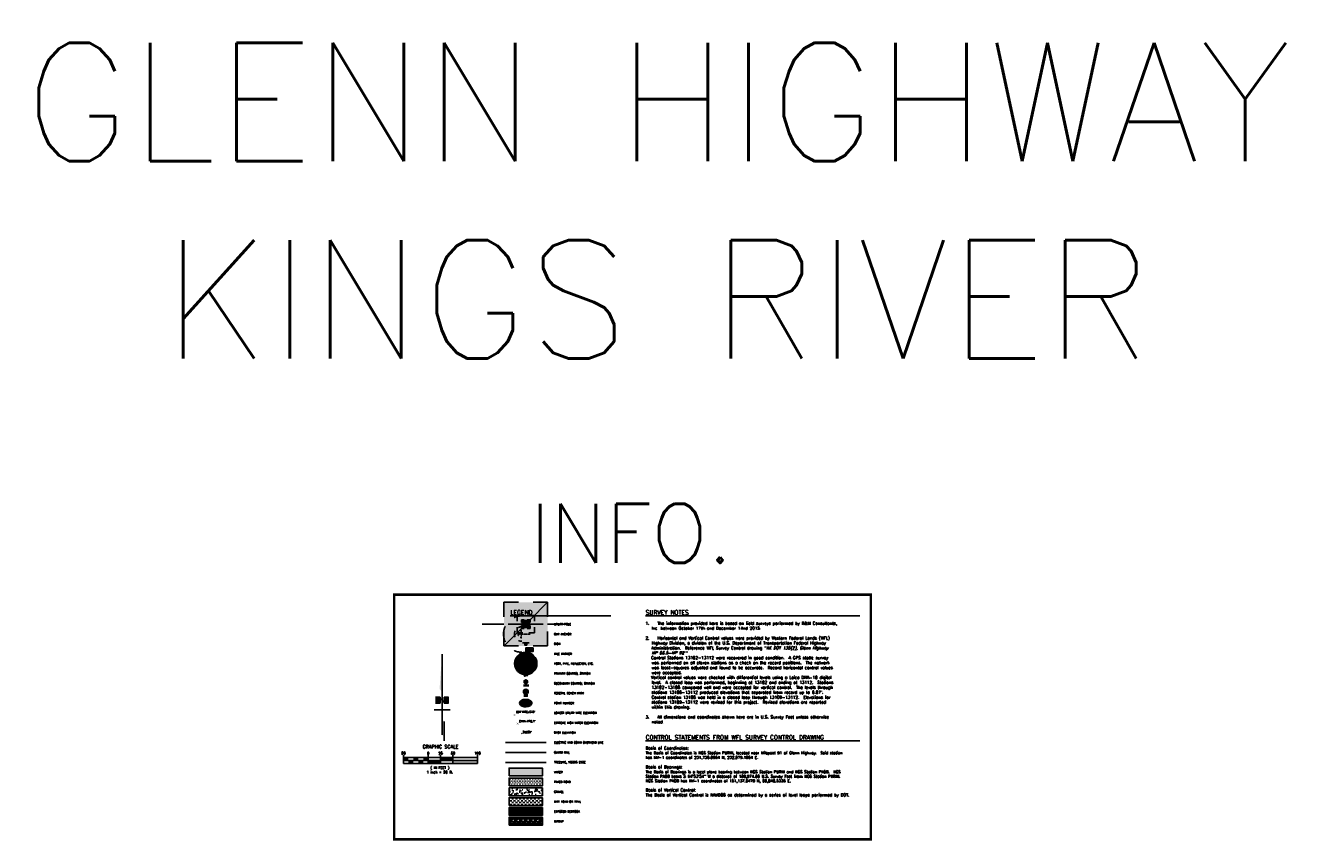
# Model space of a CAD drawing. Header units: feet. Extents: x 115483 to 126385, y 198984 to 203923.
# Tile 34 of 34: x 123802 to 126385, y 198984 to 200638. Entities that reach past the tile are written whole.
import ezdxf
from ezdxf.enums import TextEntityAlignment as Align

# ---------------------------------------------------------------- set-up
doc = ezdxf.new("R2010")
doc.units = ezdxf.units.FT
doc.header["$MEASUREMENT"] = 0
doc.linetypes.add('D10', pattern=[0.15, 0.1, -0.05])
for name, color, linetype in [('G-ANNO-TEXT-L120', 4, 'Continuous'), ('G-ANNO-TEXT-L175', 6, 'Continuous'), ('ST-NRTH', 2, 'Continuous'), ('ST-STAMP', 2, 'Continuous'), ('V-ANNO-TEXT', 63, 'Continuous'), ('V-ANNO-WATR-EXTR', 2, 'Continuous'), ('V-ANNO-WIRE-ELEV', 32, 'Continuous'), ('V-CTRL-HCPT-SYMB-PRIM', 32, 'Continuous'), ('V-CTRL-HCPT-SYMB-PRIM @ 10', 32, 'Continuous'), ('V-CTRL-HCPT-SYMB-PRIM @ 20', 32, 'Continuous'), ('V-CTRL-HCPT-SYMB-PRIM @ 50', 32, 'Continuous'), ('V-CTRL-HCPT-SYMB-PRIM-BUBL', 32, 'Continuous'), ('V-CTRL-VCPT-SYMB', 31, 'Continuous'), ('V-PATT-ASPH', 41, 'Continuous'), ('V-PATT-BDRK', 41, 'Continuous'), ('V-PATT-GRVL', 41, 'Continuous'), ('V-PATT-RPRP', 41, 'Continuous'), ('V-PATT-TRAL-DIRT', 141, 'Continuous'), ('V-PATT-WATR', 126, 'Continuous'), ('V-SITE-GRAL', 41, 'GRAIL'), ('V-SITE-POST-SYMB', 161, 'Continuous'), ('V-SITE-POST-SYMB @ 10', 161, 'Continuous'), ('V-SITE-POST-SYMB @ 100', 161, 'Continuous'), ('V-SITE-POST-SYMB @ 20', 161, 'Continuous'), ('V-SITE-POST-SYMB @ 200', 161, 'Continuous'), ('V-SITE-POST-SYMB @ 50', 161, 'Continuous'), ('V-SITE-POST-SYMB @ 500', 161, 'Continuous'), ('V-SITE-SIGN-MILE-SYMB', 3, 'Continuous'), ('V-SITE-VEGE', 91, 'TREE'), ('V-TOPO-SPOT-SYMB', 1, 'Continuous'), ('V-TRAF-SIGN-SYMB', 191, 'Continuous'), ('VU-ELEC-SYMB', 161, 'D10'), ('VU-ELEC-SYMB @ 10', 161, 'D10'), ('VU-ELEC-SYMB @ 100', 161, 'D10'), ('VU-ELEC-SYMB @ 20', 161, 'D10'), ('VU-ELEC-SYMB @ 200', 161, 'D10'), ('VU-ELEC-SYMB @ 50', 161, 'D10'), ('VU-ELEC-SYMB @ 500', 161, 'D10'), ('VU-ELEC-TELE-OVHD', 161, 'OE&OT')]:
    doc.layers.add(name, color=color, linetype=linetype)
doc.styles.add('L080', font='stencil.shx', dxfattribs={"height": 0.08})
doc.styles.add('L100', font='simplex.shx', dxfattribs={"height": 5})
doc.styles.add('L120', font='simplex.shx', dxfattribs={"height": 6})
doc.styles.add('L175', font='simplex.shx', dxfattribs={"height": 8.75})
doc.styles.add('L80', font='simplex.shx', dxfattribs={"width": 0.9, "height": 4})
doc.styles.add('romans', font='romans.shx', dxfattribs={"height": 75})
doc.styles.add('romansm', font='romansm.shx')
doc.styles.add('SYMAP', font='symap.shx')
doc.styles.add('symeteo', font='symeteo.shx')
doc.linetypes.add('GRAIL', pattern='A,0.15,-0.01,["I",SYMAP,S=0.2,R=0,X=-0.04,Y=-0.04],0.12', length=0.28)
doc.linetypes.add('OE&OT', pattern='A,0.25,-0.07,0.07,-0.07,0.07,-0.07,0.07,-0.07,0.25,-0.35,["OE&OT",romansm,S=0.1,R=0,X=-0.3,Y=-0.05],-0.2', length=1.54)
doc.linetypes.add('TREE', pattern='A,0,["I",symeteo,S=0.16,R=180,X=0.17,Y=0.08],-0.17', length=0.17)

# ---------------------------------------------------------------- blocks, each defined once
blk = doc.blocks.new('V-POST')
at = {"color": 155, "const_width": 0.045, "flags": 128}
blk.add_lwpolyline([(-0.0225, 0, 1), (0.0225, 0, 1)], format="xyb", close=True, dxfattribs=at)
blk.add_circle((0, 0), 0.0452)
blk = doc.blocks.new('*U122')
at = {"layer": 'V-SITE-POST-SYMB @ 10', "xscale": 10, "yscale": 10, "zscale": 10}
blk.add_blockref('V-POST', (124817.1, 199343.4), dxfattribs=at)
at = {"layer": 'V-SITE-POST-SYMB @ 100', "xscale": 100, "yscale": 100, "zscale": 100}
blk.add_blockref('V-POST', (124817.1, 199343.4), dxfattribs=at)
at = {"layer": 'V-SITE-POST-SYMB @ 20', "xscale": 20, "yscale": 20, "zscale": 20}
blk.add_blockref('V-POST', (124817.1, 199343.4), dxfattribs=at)
at = {"layer": 'V-SITE-POST-SYMB @ 200', "xscale": 200, "yscale": 200, "zscale": 200}
blk.add_blockref('V-POST', (124817.1, 199343.4), dxfattribs=at)
at = {"layer": 'V-SITE-POST-SYMB @ 50', "xscale": 50, "yscale": 50, "zscale": 50}
blk.add_blockref('V-POST', (124817.1, 199343.4), dxfattribs=at)
at = {"layer": 'V-SITE-POST-SYMB @ 500', "xscale": 500, "yscale": 500, "zscale": 500}
blk.add_blockref('V-POST', (124817.1, 199343.4), dxfattribs=at)
blk = doc.blocks.new('VU-UTILITY POLE')
for p, q in [((0.0886, 0.0886), (-0.0886, -0.0886)), ((-0.0886, 0.0886), (-0.0301, 0.0886)), ((-0.0886, 0.0301), (-0.0886, 0.0886)), ((0.0301, 0.0886), (0.0886, 0.0886)), ((0.0886, 0.0886), (0.0886, 0.0301)), ((-0.0886, 0), (-0.1772, 0)), ((0.1772, 0), (0.0886, 0)), ((-0.0886, -0.0886), (-0.0886, -0.0301)), ((0.0886, -0.0301), (0.0886, -0.0886)), ((-0.0301, -0.0886), (-0.0886, -0.0886)), ((0.0886, -0.0886), (0.0301, -0.0886))]:
    blk.add_line(p, q)
at = {"color": 155}
blk.add_solid([(-0.0886, -0.0886), (-0.0886, 0.0886), (0.0886, -0.0886), (0.0886, 0.0886)], dxfattribs=at)
blk = doc.blocks.new('*U123')
at = {"layer": 'VU-ELEC-SYMB @ 10', "xscale": 10, "yscale": 10, "zscale": 10}
blk.add_blockref('VU-UTILITY POLE', (124817.1, 199423.5), dxfattribs=at)
at = {"layer": 'VU-ELEC-SYMB @ 100', "xscale": 100, "yscale": 100, "zscale": 100}
blk.add_blockref('VU-UTILITY POLE', (124817.1, 199423.5), dxfattribs=at)
at = {"layer": 'VU-ELEC-SYMB @ 20', "xscale": 20, "yscale": 20, "zscale": 20}
blk.add_blockref('VU-UTILITY POLE', (124817.1, 199423.5), dxfattribs=at)
at = {"layer": 'VU-ELEC-SYMB @ 200', "xscale": 200, "yscale": 200, "zscale": 200}
blk.add_blockref('VU-UTILITY POLE', (124817.1, 199423.5), dxfattribs=at)
at = {"layer": 'VU-ELEC-SYMB @ 50', "xscale": 50, "yscale": 50, "zscale": 50}
blk.add_blockref('VU-UTILITY POLE', (124817.1, 199423.5), dxfattribs=at)
at = {"layer": 'VU-ELEC-SYMB @ 500', "xscale": 500, "yscale": 500, "zscale": 500}
blk.add_blockref('VU-UTILITY POLE', (124817.1, 199423.5), dxfattribs=at)
blk = doc.blocks.new('V-NODE-SURV-STS')
blk.add_solid([(-0.075, -0.045), (0, 0.089), (0.075, -0.045)])
at = {"color": 155}
blk.add_solid([(-0.086, -0.059), (0.086, -0.059), (-0.086, -0.158), (0.086, -0.158)], dxfattribs=at)
at = {"style": 'romans'}
blk.add_text('CP', height=0.0871, dxfattribs=at).set_placement((0, -0.153), align=Align.CENTER)
blk = doc.blocks.new('pnt')
h = blk.add_hatch(color=155)
edge = h.paths.add_edge_path()
edge.add_spline(control_points=[(-0.247, 0), (-0.247, -0.033), (-0.229, -0.066), (-0.132, -0.145), (-0.007, -0.167), (0.17, -0.121), (0.232, -0.075), (0.257, 0.032), (0.218, 0.091), (0.072, 0.155), (-0.029, 0.161), (-0.189, 0.111), (-0.245, 0.059), (-0.247, 0.002), (-0.247, 0.001), (-0.247, 0)], knot_values=[0, 0, 0, 0, 0.650821, 0.650821, 1.952463, 1.952463, 2.9911, 2.9911, 4.081418, 4.081418, 5.171735, 5.171735, 6.262052, 6.262052, 6.283185, 6.283185, 6.283185, 6.283185], degree=3, periodic=0)
blk.add_ellipse((0, 0), major_axis=(-0.247, 0), ratio=0.616922)
at = {"color": 155}
blk.add_open_spline([(-0.247, 0), (-0.247, -0.033), (-0.229, -0.066), (-0.132, -0.145), (-0.007, -0.167), (0.17, -0.121), (0.232, -0.075), (0.257, 0.032), (0.218, 0.091), (0.072, 0.155), (-0.029, 0.161), (-0.189, 0.111), (-0.245, 0.059), (-0.247, 0.002), (-0.247, 0.001), (-0.247, 0)], degree=3, knots=[0, 0, 0, 0, 0.650821, 0.650821, 1.952463, 1.952463, 2.9911, 2.9911, 4.081418, 4.081418, 5.171735, 5.171735, 6.262052, 6.262052, 6.283185, 6.283185, 6.283185, 6.283185], dxfattribs=at)
at = {"style": 'L80'}
blk.add_attdef('12345', text='', height=0.08, dxfattribs=at).set_placement((0.004, 0.002), align=Align.MIDDLE)
blk = doc.blocks.new('VU-UTILITY POLE ANCHOR')
for start, end in [(90, 115), (155, 205), (245, 270)]:
    blk.add_arc((0, 0), 0.0738, start, end)
blk = doc.blocks.new('*U124')
at = {"layer": 'VU-ELEC-SYMB @ 10', "xscale": 10, "yscale": 10, "zscale": 10}
blk.add_blockref('VU-UTILITY POLE ANCHOR', (124808.8, 199403.3), dxfattribs=at)
at = {"layer": 'VU-ELEC-SYMB @ 100', "xscale": 100, "yscale": 100, "zscale": 100}
blk.add_blockref('VU-UTILITY POLE ANCHOR', (124808.8, 199403.3), dxfattribs=at)
at = {"layer": 'VU-ELEC-SYMB @ 20', "xscale": 20, "yscale": 20, "zscale": 20}
blk.add_blockref('VU-UTILITY POLE ANCHOR', (124808.8, 199403.3), dxfattribs=at)
at = {"layer": 'VU-ELEC-SYMB @ 200', "xscale": 200, "yscale": 200, "zscale": 200}
blk.add_blockref('VU-UTILITY POLE ANCHOR', (124808.8, 199403.3), dxfattribs=at)
at = {"layer": 'VU-ELEC-SYMB @ 50', "xscale": 50, "yscale": 50, "zscale": 50}
blk.add_blockref('VU-UTILITY POLE ANCHOR', (124808.8, 199403.3), dxfattribs=at)
at = {"layer": 'VU-ELEC-SYMB @ 500', "xscale": 500, "yscale": 500, "zscale": 500}
blk.add_blockref('VU-UTILITY POLE ANCHOR', (124808.8, 199403.3), dxfattribs=at)
blk = doc.blocks.new('BM')
h = blk.add_hatch(color=155)
h.paths.add_polyline_path([(-0.085, 0.049), (0.085, 0.049, 0.57735)])
h.paths.add_polyline_path([(0.098, 0, 0.131652), (0.085, 0.049), (0, -0.098, 0.414214)])
h.paths.add_polyline_path([(-0.085, 0.049, 0.131652), (-0.098, 0, 0.414214), (0, -0.098)])
blk.add_hatch(color=256).paths.add_polyline_path([(0.085, 0.049), (-0.085, 0.049), (0, -0.098)])
for p, q in [((0.085, 0.049), (-0.085, 0.049)), ((-0.085, 0.049), (0, -0.098)), ((0, -0.098), (0.085, 0.049))]:
    blk.add_line(p, q)
blk.add_circle((0, 0), 0.0984)
at = {"color": 155}
blk.add_solid([(-0.08, -0.213), (-0.08, -0.104), (0.078, -0.213), (0.078, -0.104)], dxfattribs=at)
at = {"style": 'L80'}
blk.add_text('BM', height=0.08, dxfattribs=at).set_placement((-0.001, -0.158), align=Align.MIDDLE)
blk = doc.blocks.new('esstrav2')
h = blk.add_hatch(color=256)
h.paths.add_polyline_path([(0, 0.069), (-0.06, -0.035), (0.06, -0.035)])
h.paths.add_polyline_path([(0.036, -0.021), (-0.036, -0.021), (0, 0.042)], flags=16)
for points in [[(0.069, -0.04), (0.069, 0.04), (0, 0.08), (-0.069, 0.04), (-0.069, -0.04), (0, -0.08)], [(0, 0.069), (-0.06, -0.035), (0.06, -0.035)], [(0, 0.042), (-0.036, -0.021), (0.036, -0.021)]]:
    blk.add_lwpolyline(points, close=True)
at = {"color": 155}
for points in [[(0, -0.08), (-0.069, -0.04), (0, 0.08), (-0.069, 0.04)], [(0, -0.08), (0.069, -0.04), (0, 0.08), (0.069, 0.04)], [(-0.101, -0.097), (-0.101, -0.202), (0.125, -0.097), (0.125, -0.203)]]:
    blk.add_solid(points, dxfattribs=at)
at = {"style": 'L080'}
blk.add_text('SCP', height=0.08, dxfattribs=at).set_placement((0.011, -0.15), align=Align.MIDDLE_CENTER)
blk = doc.blocks.new('*U202')
at = {"layer": 'V-CTRL-HCPT-SYMB-PRIM @ 10', "xscale": 10, "yscale": 10, "zscale": 300}
blk.add_blockref('esstrav2', (124817.1, 199306.4), dxfattribs=at)
at = {"layer": 'V-CTRL-HCPT-SYMB-PRIM @ 20', "xscale": 20, "yscale": 20, "zscale": 600}
blk.add_blockref('esstrav2', (124817.1, 199306.4), dxfattribs=at)
at = {"layer": 'V-CTRL-HCPT-SYMB-PRIM @ 50', "xscale": 50, "yscale": 50, "zscale": 1500}
blk.add_blockref('esstrav2', (124817.1, 199306.4), dxfattribs=at)
blk = doc.blocks.new('V-SIGN')
blk.add_hatch(color=155).paths.add_polyline_path([(0.042, 0.042), (0.042, -0.042), (-0.042, -0.042), (-0.042, 0.042)])
blk.add_line((-0.133, 0.042), (0.133, 0.042))
blk.add_lwpolyline([(0.042, 0.042), (0.042, -0.042), (-0.042, -0.042), (-0.042, 0.042)], close=True)
blk = doc.blocks.new('Milepost')
blk.add_lwpolyline([(0, 0.324), (0.293, 0.324), (0.293, 0.474), (0, 0.474), (0, 0)])
at = {"color": 155}
blk.add_solid([(0.3, 0.319), (-0.007, 0.319), (0.298, 0.483), (-0.007, 0.483)], dxfattribs=at)
at = {"style": 'L80'}
blk.add_attdef('MP', text='', height=0.08, dxfattribs=at).set_placement((0.142, 0.403), align=Align.MIDDLE_CENTER)
blk = doc.blocks.new('Narrow')
for p, q in [((0, -1.015), (0, 2.262)), ((-0.325, 0), (0.325, 0)), ((-0.264, 0.514), (-0.081, 0.514)), ((-0.264, 0.27), (-0.081, 0.27)), ((-0.244, 0.27), (-0.244, 0.514)), ((-0.085, 0.47), (0.078, 0.307)), ((-0.081, 0.27), (-0.081, 0.514)), ((-0.081, 0.473), (0.081, 0.311)), ((-0.078, 0.477), (0.085, 0.315)), ((0.081, 0.27), (0.081, 0.514)), ((0.081, 0.514), (0.264, 0.514)), ((0.081, 0.27), (0.264, 0.27)), ((0.244, 0.27), (0.244, 0.514)), ((0.091, -1.249), (0.091, -0.475))]:
    blk.add_line(p, q)
for points in [[(0, 0.739), (-0.101, 0.841), (0, 2.262)], [(-0.081, 0.27), (-0.244, 0.27), (-0.081, 0.514), (-0.244, 0.514)], [(0.244, 0.514), (0.081, 0.514), (0.244, 0.27), (0.081, 0.27)], [(0.091, -1.106), (0, -1.015), (0.091, -0.475), (0, -0.385)]]:
    blk.add_solid(points)
blk = doc.blocks.new('RM Graphic Scale 50')
for p, q in [((-1.5, 0.13, 0.176), (-1.5, 0.213, 0.176)), ((1.5, 0.13, 0.176), (-1.5, 0.13)), ((-1.5, 0.13, 0.176), (-1.5, -0.12, 0.176)), ((-1.5, 0.005), (1.5, 0.005)), ((-0.5, 0.13, 0.176), (-0.5, 0.213, 0.176)), ((-0.5, -0.12, 0.176), (-0.5, 0.13, 0.176)), ((0, 0.13, 0.176), (0, 0.213, 0.176)), ((0, -0.12, 0.176), (0, 0.13, 0.176)), ((0.5, 0.13, 0.176), (0.5, 0.213, 0.176)), ((0.5, -0.12, 0.176), (0.5, 0.13, 0.176)), ((1.5, 0.13, 0.176), (1.5, 0.213, 0.176)), ((1.5, -0.12, 0.176), (1.5, 0.13, 0.176)), ((-1.5, -0.12, 0.176), (1.5, -0.12))]:
    blk.add_line(p, q)
for points in [[(-1.5, 0.13), (-1.5, 0), (-1.3, 0.13), (-1.3, 0)], [(-1.3, 0), (-1.3, -0.12), (-1.1, 0), (-1.1, -0.12)], [(-1.1, 0.13), (-1.1, 0), (-0.9, 0.13), (-0.9, 0)], [(-0.9, 0), (-0.9, -0.12), (-0.7, 0), (-0.7, -0.12)], [(-0.7, 0.13), (-0.7, 0), (-0.5, 0.13), (-0.5, 0)], [(-0.5, 0), (-0.5, -0.12), (0, 0), (0, -0.12)], [(0, 0.13), (0, 0), (0.5, 0.13), (0.5, 0)], [(0.5, 0), (0.5, -0.12), (1.5, 0), (1.5, -0.12)]]:
    blk.add_solid(points)
at = {"color": 3, "style": 'L100'}
blk.add_text('GRAPHIC SCALE', height=0.14, dxfattribs=at).set_placement((0, 0.493), align=Align.CENTER)
at = {"style": 'L100'}
for s, p in [('50', (-1.5, 0.249)), ('0', (-0.497, 0.24)), ('25', (0.001, 0.249)), ('50', (0.506, 0.249)), ('100', (1.501, 0.249)), ('1 inch = 50 ft.', (-0.028, -0.519)), ('( IN FEET )', (-0.028, -0.339))]:
    blk.add_text(s, height=0.1, dxfattribs=at).set_placement(p, align=Align.CENTER)

msp = doc.modelspace()

# ---------------------------------------------------------------- hatches: boundary and pattern name
at = {"layer": 'V-PATT-ASPH'}
h = msp.add_hatch(dxfattribs=at)
h.set_pattern_fill('DOTS', color=256, scale=50)
h.set_pattern_definition([(0, (-33.7212, -20), (1.5625, 3.125), [0, -3.125])])
h.paths.add_polyline_path([(124851, 199111.2), (124783.2, 199111.2), (124783.2, 199095.3), (124851, 199095.3)])
at = {"layer": 'V-PATT-BDRK'}
h = msp.add_hatch(dxfattribs=at)
h.set_pattern_fill('EARTH', color=256, scale=30)
h.set_pattern_definition([(0, (-41.047, 0), (7.5, 7.5), [7.5, -7.5]), (0, (-41.047, 2.8125), (7.5, 7.5), [7.5, -7.5]), (0, (-41.047, 5.625), (7.5, 7.5), [7.5, -7.5]), (90, (-40.11, 6.5625), (-7.5, 7.5), [7.5, -7.5]), (90, (-37.297, 6.5625), (-7.5, 7.5), [7.5, -7.5]), (90, (-34.485, 6.5625), (-7.5, 7.5), [7.5, -7.5])])
h.paths.add_polyline_path([(124851, 199051.2), (124783.2, 199051.2), (124783.2, 199035.3), (124851, 199035.3)])
at = {"layer": 'V-PATT-GRVL'}
h = msp.add_hatch(dxfattribs=at)
h.set_pattern_fill('AR-SAND', color=256, scale=5)
h.set_pattern_definition([(37.5, (-33.721, -20), (-0.3149668, 9.63411885), [0, -7.6, 0, -8.5, 0, -8.125]), (7.5, (-33.721, -20), (8.8488835, 14.1107303), [0, -4.1, 0, -6.85, 0, -2.625]), (327.5, (-39.871, -20), (15.5707093, 0.02829527), [0, -2.5, 0, -9, 0, -11.75]), (317.5, (-39.871, -20), (15.030633, 4.3883778), [0, -1.25, 0, -5.9, 0, -6.75])])
h.paths.add_polyline_path([(124851, 199091.2), (124783.2, 199091.2), (124783.2, 199075.3), (124851, 199075.3)])
at = {"layer": 'V-PATT-RPRP'}
h = msp.add_hatch(dxfattribs=at)
h.set_pattern_fill('GRAVEL', color=256, scale=10)
h.set_pattern_definition([(228.0127875, (-33.84715, 10), (-80, -90), [1.34536, -133.19088047]), (184.96974073, (-34.74715, 9), (120, 10), [2.30868, -228.5592476]), (132.51044708, (-37.04715, 8.8), (100, -110), [1.62788, -161.16032596]), (267.273689, (-40.94715, 6.3), (10, 200), [2.10238, -208.1355804]), (292.83365418, (-41.04715, 4.2), (-50, 120), [2.06155, -204.0937313]), (357.273689, (-40.24715, 2.3), (-200, 10), [2.10238, -208.1355804]), (37.69424047, (-38.14715, 2.2), (-130, -100), [2.78029, -275.2484855]), (72.25532837, (-35.94715, 3.9), (70, 220), [2.62488, -259.86321497]), (121.42956562, (-35.14715, 6.4), (-80, 130), [2.1095, -208.8407311]), (175.2363583, (-36.24715, 8.2), (110, -10), [2.40832, -118.0076258]), (222.3974378, (-38.64715, 8.4), (-120, -110), [3.11448, -308.33375005]), (138.81407483, (-31.0471, 6.2), (-70, 60), [1.06301, -105.23844813]), (171.4692344, (-31.84715, 6.9), (130, -20), [2.02237, -200.21511416]), (225, (-33.847, 7.2), (-1e-15, -10), [1.41421, -12.72792562]), (203.1985905, (-34.5471, 8.4), (50, 20), [0.76158, -75.39615106]), (291.8014095, (-35.2471, 8.1), (-10, 30), [1.07703, -52.77461807]), (30.9637565, (-34.8471, 7.1), (30, 20), [1.74929, -56.56022895]), (161.5650512, (-33.347, 8), (20, -10), [1.26491, -30.3578666]), (16.38954033, (-41.04715, 8.1), (100, 30), [1.772, -175.42845147]), (70.34617594, (-39.34715, 8.6), (-40, -110), [1.48661, -147.17407747]), (293.1985905, (-33.3471, 10), (-20, 50), [1.52315, -74.63458106]), (343.61045967, (-32.74715, 8.6), (-100, 30), [1.772, -175.42845147]), (339.4439548, (-41.0471, 1.9), (-50, 20), [1.7088, -83.73123745]), (294.77514057, (-39.44715, 1.3), (-50, 110), [1.43178, -141.74643063]), (66.8014095, (-33.2471, 0), (20, 50), [1.52315, -74.63458106]), (17.35402464, (-32.64715, 1.4), (-130, -40), [1.67631, -165.95423614]), (69.4439548, (-38.1471, 0), (-20, -50), [0.8544, -84.58563745]), (101.3099325, (-33.8471, 0), (-10, 40), [0.5099, -50.48029514]), (165.9637565, (-33.9471, 0.5), (30, -10), [2.06155, -39.16950626]), (186.00900596, (-35.94715, 1), (100, 10), [1.9105, -189.13923175]), (303.6900675, (-34.8471, 6.2), (-10, 20), [1.44222, -34.61329275]), (353.15722659, (-34.04715, 5), (170, -20), [2.51794, -249.27562624]), (60.9453959, (-31.5471, 4.7), (-40, -70), [1.02956, -101.9267414]), (90, (-31.047, 5.6), (-10, 10), [0.6, -9.4]), (120.25643716, (-36.14715, 1.3), (40, -70), [1.38924, -137.5351999]), (48.0127875, (-36.84715, 2.5), (80, 90), [2.69072, -131.84552047]), (0, (-35.047, 4.5), (10, 10), [2.6, -7.4]), (325.30484647, (-32.44715, 4.5), (100, -70), [1.58114, -156.532743]), (254.0546041, (-31.1471, 3.6), (-10, -40), [1.45602, -71.3450789]), (207.64597536, (-31.54715, 2.2), (-190, -100), [2.37065, -234.69474182]), (175.42607874, (-33.64715, 1.1), (-130, 10), [2.50799, -248.2907341])])
h.paths.add_polyline_path([(124851, 199031.2), (124783.2, 199031.2), (124783.2, 199015.3), (124851, 199015.3)])
at = {"layer": 'V-PATT-TRAL-DIRT'}
h = msp.add_hatch(dxfattribs=at)
h.set_pattern_fill('DASH', color=256, scale=30, angle=-3e-14)
h.paths.add_polyline_path([(124851, 199071.2), (124783.2, 199071.2), (124783.2, 199055.3), (124851, 199055.3)])
at = {"layer": 'V-PATT-WATR'}
h = msp.add_hatch(color=256, dxfattribs=at)
h.dxf.hatch_style = 1
h.paths.add_polyline_path([(124851, 199131.2), (124783.2, 199131.2), (124783.2, 199115.3), (124851, 199115.3)])

# ---------------------------------------------------------------- linework, layer by layer
at = {"layer": 'G-ANNO-TEXT-L175'}
for p, q in [((124785.7, 199440), (124989.4, 199440)), ((125060.2, 199440), (125495, 199440)), ((125060.2, 199186.7), (125495, 199186.7))]:
    msp.add_line(p, q, dxfattribs=at)
at = {"layer": 'V-ANNO-TEXT', "color": 7, "const_width": 5}
msp.add_lwpolyline([(124550.2, 198986.8), (125517.1, 198986.8), (125517.1, 199483.2), (124550.2, 199483.2)], close=True, dxfattribs=at)
at = {"layer": 'V-ANNO-TEXT'}
for points in [[(124783.2, 199115.3), (124851, 199115.3), (124851, 199131.2), (124783.2, 199131.2)], [(124783.2, 199095.3), (124851, 199095.3), (124851, 199111.2), (124783.2, 199111.2)], [(124783.2, 199075.3), (124851, 199075.3), (124851, 199091.2), (124783.2, 199091.2)], [(124783.2, 199055.3), (124851, 199055.3), (124851, 199071.2), (124783.2, 199071.2)], [(124783.2, 199035.3), (124851, 199035.3), (124851, 199051.2), (124783.2, 199051.2)], [(124783.2, 199015.3), (124851, 199015.3), (124851, 199031.2), (124783.2, 199031.2)]]:
    msp.add_lwpolyline(points, close=True, dxfattribs=at)
at = {"layer": 'V-ANNO-WATR-EXTR', "const_width": 0.5, "flags": 128}
for points in [[(124798.9, 199223.3), (124802.5, 199219.7)], [(124798.9, 199219.7), (124802.5, 199223.3)]]:
    msp.add_lwpolyline(points, dxfattribs=at)
at = {"layer": 'V-ANNO-WIRE-ELEV', "const_width": 0.5, "flags": 128}
for points in [[(124792.4, 199240.8), (124795.9, 199237.3)], [(124792.4, 199237.3), (124795.9, 199240.8)]]:
    msp.add_lwpolyline(points, dxfattribs=at)
at = {"layer": 'V-SITE-GRAL'}
msp.add_line((124775.6, 199163), (124858.5, 199163), dxfattribs=at)
at = {"layer": 'V-SITE-VEGE'}
msp.add_line((124858.5, 199143), (124775.6, 199143), dxfattribs=at)
at = {"layer": 'V-TOPO-SPOT-SYMB', "color": 1, "linetype": 'Continuous', "lineweight": -3}
for p, q in [((124808.3, 199201), (124809.7, 199202.4)), ((124809.7, 199201), (124808.3, 199202.4))]:
    msp.add_line(p, q, dxfattribs=at)
at = {"layer": 'V-TOPO-SPOT-SYMB', "color": 18, "linetype": 'Continuous', "lineweight": -3, "true_color": 0x000000}
for points, invisible_edges in [([(124812.6, 199207.5), (124812.6, 199201.7), (124823.2, 199201.7)], 14), ([(124812.6, 199207.5), (124823.2, 199207.5), (124823.2, 199201.7)], 13)]:
    msp.add_3dface(points, dxfattribs=dict(at, invisible_edges=invisible_edges))
at = {"layer": 'VU-ELEC-SYMB'}
msp.add_line((124808.8, 199403.3), (124826.2, 199403.3), dxfattribs=at)
at = {"layer": 'VU-ELEC-TELE-OVHD'}
msp.add_line((124775.6, 199183), (124858.5, 199183), dxfattribs=at)

# ---------------------------------------------------------------- block references
at = {"layer": 'ST-NRTH', "xscale": 50, "yscale": 50}
msp.add_blockref('Narrow', (124647.2, 199249.4), dxfattribs=at)
at = {"layer": 'ST-STAMP', "xscale": 50, "yscale": 50}
msp.add_blockref('RM Graphic Scale 50', (124644.1, 199146.6), dxfattribs=at)
at = {"layer": 'V-CTRL-HCPT-SYMB-PRIM'}
msp.add_blockref('*U202', (0, 0), dxfattribs=at)
at = {"layer": 'V-CTRL-HCPT-SYMB-PRIM', "xscale": 50, "yscale": 50}
msp.add_blockref('V-NODE-SURV-STS', (124817.1, 199325.6), dxfattribs=at)
at = {"layer": 'V-CTRL-HCPT-SYMB-PRIM-BUBL'}
ref = msp.add_blockref('pnt', (124816.9, 199263.2), dxfattribs=dict(at, xscale=50, yscale=50))
ref.add_attrib('123', '70', dxfattribs={"layer": '0', "height": 5, "style": 'L80'}).set_placement((124817.1, 199263.3), align=Align.MIDDLE)
at = {"layer": 'V-CTRL-VCPT-SYMB', "xscale": 50, "yscale": 50}
msp.add_blockref('BM', (124817.1, 199286.4), dxfattribs=at)
at = {"layer": 'V-SITE-POST-SYMB'}
msp.add_blockref('*U122', (0, 0), dxfattribs=at)
at = {"layer": 'V-SITE-SIGN-MILE-SYMB', "xscale": 50, "yscale": 50, "zscale": 50}
msp.add_blockref('Milepost', (124817.1, 199351.5), dxfattribs=at).add_auto_attribs({'MP': '12'})
at = {"layer": 'V-TRAF-SIGN-SYMB', "xscale": 49.99999999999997, "yscale": 49.99999999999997, "zscale": 49.99999999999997}
msp.add_blockref('V-SIGN', (124817.1, 199383.1), dxfattribs=at)
at = {"layer": 'VU-ELEC-SYMB'}
for name in ['*U123', '*U124']:
    msp.add_blockref(name, (0, 0), dxfattribs=at)

# ---------------------------------------------------------------- texts
at = {"layer": 'G-ANNO-TEXT-L120', "ltscale": 0.001, "char_height": 6, "width": 434.761, "attachment_point": 1, "style": 'L120'}
for s, insert in [('\\pi-12,l12;1.^IThe information provided here is based on field surveys performed by R&M Consultants, \\P\\pi0;Inc. between October 17th and December 14nd 2015.\\P\\pi-0.75;\\P\\pi-12;2.^IHorizontal and Vertical Control values were provided by Western Federal Lands (WFL) \\P\\pi0;Highway Division, a division of the U.S. Department of Transportation Federal Highway \\PAdministration.  Reference WFL Survey Control drawing "{\\Q15;AK DOT 135(2), Glenn Highway \\PMP 66.5-MP 92}."\\P\\pi-0.75;Control Stations 13102-13112 were recovered in good condition.  A GPS static survey \\P\\pi0;was performed on all eleven stations as a check on the record positions.  The network \\Pwas least-squares adjusted and found to be accurate.  Record horizontal control values \\Pwere accepted.\\P\\pi-0.75;Vertical control values were checked with differential levels using a Leica DNA-10 digital \\P\\pi0;level.  A closed loop was performed, beginning at 13102 and ending at 13112.  Stations \\P13102-13108 compared well and were accepted for vertical control.  The levels through \\Pstations 13108-13112 produced elevations that separated from record up to 0.07\'.  \\PControl station 13108 was held in a closed loop through 13109-13112.  Elevations for \\Pstations 13109-13112 were revised for this project.  Revised elevations are reported \\Pwithin this drawing.  \\P\\pl0;\\P\\pi-12,l12;3.^IAll dimensions and coordinates shown here are in U.S. Survey Feet unless otherwise \\P\\pi0;noted.\\P', (125060.2, 199428.2)), ('Basis of Coordinates:\\P{\\H0.91667x;The Basis of Coordinates is NGS Station PURIN, located near Milepost 91 of Glenn Highway.  Said station has MV-1 coordinates of 231,730.0664 N, 232,079.1864 E.\\P\\H1.0909x;\\PBasis of Bearings:\\P\\H0.91668x;The Basis of Bearings is a local plane bearing between NGS Station PURIN and NGS Station PAQB.  NGS Station PAQB bears S 64°53\'54" W a distance of 189,974.66 U.S. Survey Feet from NGS Station PURIN.  NGS Station PAQB has MV-1 coordinates of 151,137.6479 N, 60,046.5335 E.\\P\\P\\H1.0909x;Basis of Vertical Control:\\PThe Basis of Vertical Control is NAVD88 as determined by a series of level loops performed by DOT.}', (125060.2, 199174.9))]:
    msp.add_mtext(s, dxfattribs=dict(at, insert=insert))
at = {"layer": 'G-ANNO-TEXT-L175', "style": 'L175'}
for s, p in [('LEGEND', (124785.7, 199442.7)), ('SURVEY NOTES', (125060.2, 199442.7)), ('CONTROL STATEMENTS FROM WFL SURVEY CONTROL DRAWING', (125060.2, 199189.4))]:
    msp.add_text(s, height=8.75, dxfattribs=at).set_placement(p)
at = {"layer": 'V-ANNO-TEXT', "color": 7, "style": 'L120'}
msp.add_text('INFO.', height=120, dxfattribs=at).set_placement((124825.5, 199547.6))
at = {"layer": 'V-ANNO-TEXT', "style": 'L100'}
for s, p in [('UTILITY POLE', (124874.5, 199421.2)), ('SIGN', (124874.5, 199381.2)), ('GUY ANCHOR', (124874.5, 199401.2)), ('MILE MARKER', (124874.5, 199361.2)), ('POST, PIPE, REFLECTOR, ETC.', (124874.5, 199341.2)), ('PRIMARY CONTROL STATION', (124874.5, 199321.2)), ('SECONDARY CONTROL STATION', (124874.5, 199301.2)), ('FEDERAL BENCH MARK', (124874.5, 199281.2)), ('POINT NUMBER', (124874.5, 199261.2)), ('LOWEST UTILITY WIRE ELEVATION', (124874.5, 199241.2)), ('SPOT ELEVATION', (124874.5, 199201.2)), ('EXTREME HIGH WATER ELEVATION', (124874.5, 199221.2)), ('ELECTRIC AND COMM OVERHEAD LINE', (124874.5, 199181.2)), ('GUARD RAIL', (124874.5, 199161.2)), ('TREELINE, WOODS EDGE', (124874.5, 199141.2)), ('WATER', (124874.5, 199121.2)), ('PAVED ROAD', (124874.5, 199101.2)), ('GRAVEL', (124874.5, 199081.2)), ('DIRT ROAD OR TRAIL', (124874.5, 199061.2)), ('EXPOSED BEDROCK', (124874.5, 199041.2)), ('RIPRAP', (124874.5, 199021.2))]:
    msp.add_text(s, height=4, dxfattribs=at).set_placement(p)
at = {"layer": 'V-ANNO-TEXT', "color": 7, "insert": (125083.8, 200282.7), "char_height": 240, "width": 3623.889, "attachment_point": 5, "style": 'L120'}
msp.add_mtext('GLENN HIGHWAY\\PKINGS RIVER', dxfattribs=at)
at = {"layer": 'V-ANNO-WATR-EXTR', "style": 'L80'}
msp.add_text("EHW=472.1'", height=4, dxfattribs=at).set_placement((124803.7, 199224.5, -474))
at = {"layer": 'V-TOPO-SPOT-SYMB', "color": 1, "linetype": 'Continuous', "lineweight": -3, "insert": (124813.1, 199202.2), "char_height": 4, "attachment_point": 7, "style": 'L80'}
msp.add_mtext("123.4'", dxfattribs=at)

# ---------------------------------------------------------------- next in the draw order: texts
at = {"layer": 'V-ANNO-WIRE-ELEV', "insert": (124797.3, 199247.3, -474), "char_height": 4, "width": 41.518, "attachment_point": 1, "style": 'L80', "bg_fill": 3, "box_fill_scale": 1.1, "bg_fill_color": 256, "bg_fill_transparency": 0}
msp.add_mtext("LOW WIRE=513'", dxfattribs=at)

doc.saveas('drawing.dxf')
